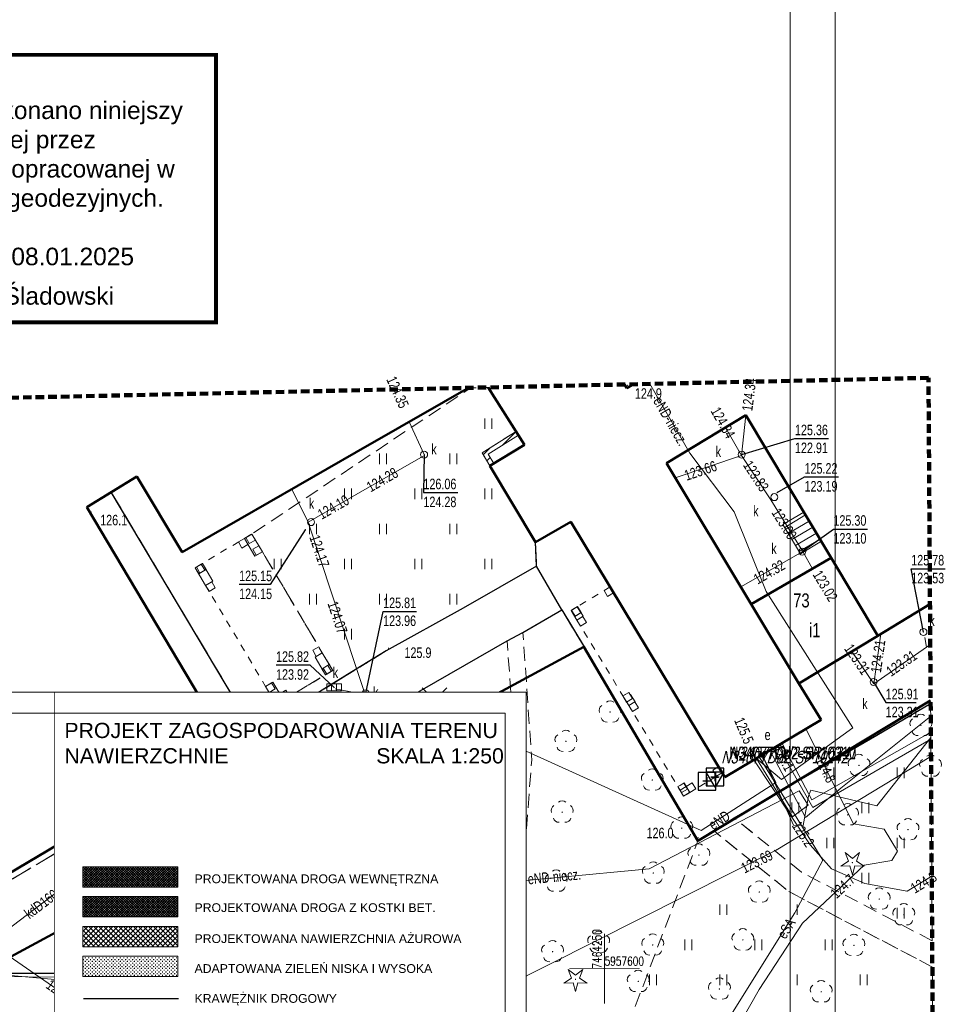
# Model space of a CAD drawing. Header units: metres. Extents: x 7464056 to 7464277, y 5957530 to 5957827.
# Tile 20 of 26: x 7464208 to 7464274, y 5957597 to 5957668. Entities that reach past the tile are written whole.
import ezdxf
from ezdxf.enums import TextEntityAlignment as Align

# ---------------------------------------------------------------- set-up
doc = ezdxf.new("R2010")
doc.units = ezdxf.units.M
doc.header["$MEASUREMENT"] = 0
for name, pattern in [('1.0_0.5', [1.5, 1, -0.5]), ('1.5_0.5', [2, 1.5, -0.5]), ('2', [0.9, 0.6, -0.3]), ('otda_500', [1, 0.5, -0.5])]:
    doc.linetypes.add(name, pattern=pattern)
doc.layers.get('0').update_dxf_attribs({"color": 2, "linetype": 'CONTINUOUS', "lineweight": 5})
for name, color, linetype in [('000 Inne (niezydentyfikowane)', 7, 'CONTINUOUS'), ('312-budynek ewidencyjny', 7, 'CONTINUOUS'), ('312-oznaczenie budynku ewidencyjnego', 7, 'CONTINUOUS'), ('312-oznaczenie budynku ewidencyjnego-Atr117', 7, 'CONTINUOUS'), ('320-blok - kondygnacja nadziemna', 7, 'CONTINUOUS'), ('352-schody', 7, 'CONTINUOUS'), ('blok - łącznik', 7, 'CONTINUOUS'), ('chodnik', 7, 'CONTINUOUS'), ('drzewo iglaste', 7, 'CONTINUOUS'), ('drzewo liściaste', 7, 'CONTINUOUS'), ('elektroenergetyczne urządzenie techniczne', 7, 'CONTINUOUS'), ('elektroenergetyczne urządzenie techniczne-Atr17', 7, 'CONTINUOUS'), ('jezdnia', 7, 'CONTINUOUS'), ('jezdnia-Atr17', 7, 'CONTINUOUS'), ('komora podziemna', 7, 'CONTINUOUS'), ('kratka ściekowa', 7, 'CONTINUOUS'), ('kratka ściekowa-Atr17', 7, 'CONTINUOUS'), ('krawężnik', 7, 'CONTINUOUS'), ('latarnia', 7, 'CONTINUOUS'), ('obszar utwardzony', 7, 'CONTINUOUS'), ('obszar utwardzony-Atr17', 7, 'CONTINUOUS'), ('podpora (poligon)', 7, 'CONTINUOUS'), ('przewód ciepłowniczy', 7, 'CONTINUOUS'), ('przewód elektroenergetyczny podziemny', 7, 'CONTINUOUS'), ('przewód elektroenergetyczny podziemny-Atr1', 7, 'CONTINUOUS'), ('przewód gazowy', 7, 'CONTINUOUS'), ('przewód kanalizacyjny', 7, 'CONTINUOUS'), ('przewód kanalizacyjny-Atr1', 7, 'CONTINUOUS'), ('przewód telekomunikacyjny podziemny', 7, 'CONTINUOUS'), ('rzedna', 7, 'CONTINUOUS'), ('rzedna-Atr2', 7, 'CONTINUOUS'), ('rzedna-Atr3', 7, 'CONTINUOUS'), ('SIATKA_KWADRATOW', 7, 'CONTINUOUS'), ('studnia kanalizacyjna', 7, 'CONTINUOUS'), ('studnia kanalizacyjna-Atr17', 7, 'CONTINUOUS'), ('Szczegółowa osnowa geodezyjna pozioma', 7, 'CONTINUOUS'), ('Szczegółowa osnowa geodezyjna pozioma-Atr103', 7, 'CONTINUOUS'), ('Szczegółowa osnowa geodezyjna wysokościowa', 7, 'CONTINUOUS'), ('Szczegółowa osnowa geodezyjna wysokościowa-Atr103', 7, 'CONTINUOUS'), ('trawnik', 7, 'CONTINUOUS'), ('wiata', 7, 'CONTINUOUS'), ('Zakres', 7, 'CONTINUOUS'), ('ściana oporowa (poligon)', 7, 'CONTINUOUS')]:
    doc.layers.add(name, color=color, linetype=linetype)
for name, color, linetype, lineweight in [('211-numer działki ewidencyjnej', 7, 'CONTINUOUS', 30), ('__A-asfalt', 253, 'CONTINUOUS', 5), ('__A-kostka betonowa', 40, 'CONTINUOUS', 5), ('__A-krawężnik', 5, 'CONTINUOUS', 30), ('__A-opisy', 5, 'CONTINUOUS', 20), ('__A-Tabelka', 7, 'CONTINUOUS', 18), ('__A-Wymiary', 7, 'CONTINUOUS', 13), ('__A-zieleń', 3, 'CONTINUOUS', 5), ('A-Tabelka', 7, 'CONTINUOUS', 18), ('pikieta sztuczna', 8, 'CONTINUOUS', 9), ('pikieta sztuczna-Atr2', 8, 'CONTINUOUS', 9)]:
    doc.layers.add(name, color=color, linetype=linetype, lineweight=lineweight)
doc.styles.add('arial', font='arial.ttf')
doc.styles.add('OP.3', font='arial.ttf', dxfattribs={"height": 12.5})
doc.styles.get("Standard").update_dxf_attribs({"font": 'Working1250', "width": 0.75})
doc.styles.add('STYL_ARIAL', font='simplex', dxfattribs={"width": 0.75, "oblique": 0.1})

# ---------------------------------------------------------------- blocks, each defined once
blk = doc.blocks.new('PW01')
at = {"linetype": 'Continuous', "lineweight": 13}
h = blk.add_hatch(color=0, dxfattribs=at)
edge = h.paths.add_edge_path()
edge.add_arc((0, 0), 0.045, 0, 360)
blk = doc.blocks.new('US15')
at = {"color": 0, "linetype": 'Continuous', "lineweight": 13}
blk.add_circle((0, 0), 0.25, dxfattribs=at)
blk = doc.blocks.new('TU04')
at = {"color": 0, "linetype": 'Continuous', "lineweight": 13}
for p, q in [((0, 0), (0, 0.75)), ((0.5, 0), (0.5, 0.75))]:
    blk.add_line(p, q, dxfattribs=at)
blk = doc.blocks.new('SM01')
at = {"color": 0, "linetype": 'Continuous', "lineweight": 13}
for p, q in [((-0.53, 0.531), (-0.883, 0.884)), ((0.531, 0.531), (0.884, 0.884)), ((-0.53, -0.53), (-0.883, -0.883)), ((0.531, -0.53), (0.884, -0.883))]:
    blk.add_line(p, q, dxfattribs=at)
blk.add_circle((0, 0), 0.25, dxfattribs=at)
blk = doc.blocks.new('OP021')
at = {"linetype": 'Continuous', "lineweight": 13}
h = blk.add_hatch(color=0, dxfattribs=at)
edge = h.paths.add_edge_path()
edge.add_arc((0, 0), 0.05, 0, 360)
at = {"color": 0, "linetype": 'Continuous', "lineweight": 13}
for centre, start, end in [((0, 0.4), 49.272, 130.728), ((-0.38, 0.124), 121.308, 202.548), ((0.38, 0.124), 337.452, 58.692), ((-0.235, -0.324), 193.221, 274.871), ((0.235, -0.324), 265.129, 346.779)]:
    blk.add_arc(centre, 0.4, start, end, dxfattribs=at)
blk = doc.blocks.new('IB10')
at = {"color": 0, "linetype": 'Continuous', "lineweight": 13}
for p, q in [((0, 0), (0, 0.5)), ((0, 0.5), (0.5, 0.5)), ((0, 0), (0.5, 0)), ((0.5, 0), (0.5, 0.5))]:
    blk.add_line(p, q, dxfattribs=at)
blk = doc.blocks.new('US05')
at = {"color": 0, "linetype": 'Continuous', "lineweight": 13}
for p, q in [((-0.525, -0.25), (-0.525, 0.25)), ((-0.525, 0.25), (-0.175, 0.25)), ((-0.175, -0.25), (-0.175, 0.25)), ((-0.175, 0.25), (0.175, 0.25)), ((0.175, -0.25), (0.175, 0.25)), ((0.175, 0.25), (0.525, 0.25)), ((0.525, -0.25), (0.525, 0.25)), ((-0.525, -0.25), (-0.175, -0.25)), ((-0.175, -0.25), (0.175, -0.25)), ((0.175, -0.25), (0.525, -0.25))]:
    blk.add_line(p, q, dxfattribs=at)
blk = doc.blocks.new('OP011')
at = {"linetype": 'Continuous', "lineweight": 13}
h = blk.add_hatch(color=0, dxfattribs=at)
edge = h.paths.add_edge_path()
edge.add_arc((0, 0), 0.05, 0, 360)
at = {"color": 0, "linetype": 'Continuous', "lineweight": 13}
for p, q in [((-0.283, 0.093), (-0.512, 0.706)), ((-0.512, 0.706), (0, 0.299)), ((0, 0.299), (0.512, 0.706)), ((0.512, 0.706), (0.283, 0.093)), ((-0.828, -0.268), (-0.283, 0.093)), ((0.283, 0.093), (0.828, -0.268)), ((-0.175, -0.24), (-0.828, -0.268)), ((0, -0.87), (-0.175, -0.24)), ((0.175, -0.24), (0, -0.87)), ((0.828, -0.268), (0.175, -0.24))]:
    blk.add_line(p, q, dxfattribs=at)
blk = doc.blocks.new('US25')
at = {"linetype": 'Continuous', "lineweight": 0}
h = blk.add_hatch(color=0, dxfattribs=at)
edge = h.paths.add_edge_path()
edge.add_arc((0, 0), 0.2, 0, 360)
blk = doc.blocks.new('OSSP')
at = {"color": 0}
for p, q in [((-0.626, 0.625), (-0.626, -0.625)), ((-0.626, 0.625), (-0.626, -0.625)), ((0.624, 0.625), (-0.626, 0.625)), ((0.624, 0.625), (-0.626, 0.625)), ((0.3, 0), (-0.3, 0)), ((0.3, 0), (-0.3, 0)), ((0, -0.3), (0, 0.3)), ((0, -0.3), (0, 0.3)), ((0.624, -0.625), (0.624, 0.625)), ((0.624, -0.625), (0.624, 0.625)), ((-0.626, -0.625), (0.624, -0.625)), ((-0.626, -0.625), (0.624, -0.625))]:
    blk.add_line(p, q, dxfattribs=at)
blk = doc.blocks.new('OSSH')
at = {"color": 0}
for p, q in [((0, -0.721), (-0.624, 0.362)), ((0.626, 0.362), (-0.624, 0.362)), ((-0.25, 0), (0.25, 0)), ((0.626, 0.362), (0, -0.721)), ((0, -0.25), (0, 0.25))]:
    blk.add_line(p, q, dxfattribs=at)

msp = doc.modelspace()

# ---------------------------------------------------------------- linework, layer by layer
at = {"layer": '000 Inne (niezydentyfikowane)', "color": 56, "linetype": 'Continuous', "lineweight": 50, "flags": 128}
for points in [[(7464273.22, 5957619.103), (7464256.633, 5957609.097), (7464248.534, 5957622.926), (7464194.89, 5957593.94), (7464193.43, 5957597.96), (7464192.91, 5957604.22), (7464189.03, 5957611.03), (7464188.444, 5957611.585), (7464159.394, 5957659.51), (7464096.659, 5957763.005)], [(7464273.583, 5957563.4), (7464267.57, 5957562.22), (7464261.42, 5957560.82), (7464256.37, 5957560.26), (7464250.5, 5957560.44), (7464243.75, 5957561.22), (7464237.82, 5957562.16), (7464231.12, 5957564.22), (7464225.6, 5957566.21), (7464220.31, 5957568.58), (7464215.369, 5957570.98), (7464209.991, 5957575.1), (7464205.521, 5957578.87), (7464201.941, 5957582.25), (7464198.51, 5957586.21), (7464195.97, 5957590.71), (7464195.967, 5957590.719), (7464194.89, 5957593.94), (7464248.534, 5957622.926), (7464256.633, 5957609.097), (7464273.22, 5957619.103)]]:
    msp.add_lwpolyline(points, dxfattribs=at)
at = {"layer": '312-budynek ewidencyjny', "color": 7, "linetype": 'Continuous', "lineweight": 50, "flags": 128}
for points in [[(7464273.027, 5957642.099), (7464273.07, 5957642.026)], [(7464240.314, 5957641.389), (7464238.54, 5957640.37)], [(7464244.3, 5957637.33), (7464241.72, 5957641.419)], [(7464251.428, 5957641.63), (7464251.59, 5957641.36)], [(7464251.59, 5957641.36), (7464252.058, 5957641.644)], [(7464238.54, 5957640.37), (7464232.32, 5957636.8)], [(7464260.07, 5957639.45), (7464254.41, 5957636.03)], [(7464266.15, 5957629.28), (7464260.07, 5957639.45)], [(7464241.83, 5957635.84), (7464244.3, 5957637.33)], [(7464232.32, 5957636.8), (7464219.93, 5957629.68)], [(7464245.08, 5957630.38), (7464241.83, 5957635.84)], [(7464254.41, 5957636.03), (7464260.45, 5957625.97)], [(7464216.7, 5957635.08), (7464213.12, 5957632.88)], [(7464219.93, 5957629.68), (7464216.7, 5957635.08)], [(7464213.12, 5957632.88), (7464223.14, 5957616.02)], [(7464247.59, 5957631.85), (7464245.08, 5957630.38)], [(7464258.57, 5957613.64), (7464247.59, 5957631.85)], [(7464260.45, 5957625.97), (7464266.15, 5957629.28)], [(7464266.15, 5957629.28), (7464269.46, 5957623.72)], [(7464269.46, 5957623.72), (7464266.15, 5957629.28)], [(7464263.84, 5957620.32), (7464260.45, 5957625.97)], [(7464260.45, 5957625.97), (7464263.84, 5957620.32)], [(7464273.175, 5957625.964), (7464269.46, 5957623.72)], [(7464269.46, 5957623.72), (7464263.84, 5957620.32)], [(7464263.84, 5957620.32), (7464265.42, 5957617.73)], [(7464265.42, 5957617.73), (7464258.57, 5957613.64)], [(7464223.14, 5957616.02), (7464205.13, 5957605.33)]]:
    msp.add_lwpolyline(points, dxfattribs=at)
at = {"layer": '320-blok - kondygnacja nadziemna', "color": 7, "linetype": 'Continuous', "lineweight": 18, "flags": 128}
for points in [[(7464273.027, 5957642.099), (7464273.07, 5957642.026)], [(7464240.25, 5957641.388), (7464219.93, 5957629.68), (7464216.7, 5957635.08), (7464213.12, 5957632.88), (7464223.14, 5957616.02), (7464205.13, 5957605.33), (7464201.92, 5957603.39), (7464199.94, 5957606.81), (7464194.46, 5957603.58), (7464183.55, 5957622.17)], [(7464273.175, 5957625.964), (7464269.46, 5957623.72), (7464266.15, 5957629.28), (7464260.07, 5957639.45), (7464254.41, 5957636.03), (7464263.84, 5957620.32), (7464265.42, 5957617.73), (7464258.57, 5957613.64), (7464247.59, 5957631.85), (7464245.08, 5957630.38), (7464241.83, 5957635.84), (7464244.3, 5957637.33), (7464241.787, 5957641.421)], [(7464251.428, 5957641.63), (7464251.59, 5957641.36), (7464252.058, 5957641.644)]]:
    msp.add_lwpolyline(points, dxfattribs=at)
at = {"layer": '352-schody', "color": 7, "linetype": 'Continuous', "lineweight": 18, "flags": 128}
msp.add_lwpolyline([(7464264.2, 5957632.53), (7464262.7, 5957631.65), (7464263.95, 5957629.56), (7464265.44, 5957630.46)], close=True, dxfattribs=at)
msp.add_lwpolyline([(7464264.2, 5957632.53), (7464262.7, 5957631.65), (7464263.95, 5957629.56), (7464265.44, 5957630.46)], close=True, dxfattribs=at)
for points in [[(7464262.828, 5957631.435), (7464264.321, 5957632.328)], [(7464263.085, 5957631.006), (7464264.578, 5957631.899)], [(7464263.342, 5957630.577), (7464264.835, 5957631.47)], [(7464263.598, 5957630.148), (7464265.092, 5957631.041)], [(7464263.855, 5957629.719), (7464265.349, 5957630.612)]]:
    msp.add_lwpolyline(points, dxfattribs=at)
at = {"layer": '__A-Tabelka', "ltscale": 5}
for points in [[(7464266.428, 5957826.876), (7464056.428, 5957826.876), (7464056.428, 5957529.876), (7464266.428, 5957529.876)], [(7464263.228, 5957823.676), (7464072.628, 5957823.676), (7464072.628, 5957533.076), (7464263.228, 5957533.076)]]:
    msp.add_lwpolyline(points, close=True, dxfattribs=at)
at = {"layer": '__A-Tabelka', "lineweight": 70, "const_width": 0.28}
msp.add_lwpolyline([(7464222.336, 5957665.118), (7464173.738, 5957665.118), (7464173.738, 5957661.326), (7464173.738, 5957646.054), (7464222.336, 5957646.054), (7464222.336, 5957661.326), (7464222.336, 5957665.118)], dxfattribs=at)
at = {"layer": '__A-Wymiary', "ltscale": 0.25}
msp.add_line((7464210.831, 5957619.705), (7464210.831, 5957545.455), dxfattribs=at)
at = {"layer": 'blok - łącznik', "color": 7, "linetype": '1.0_0.5', "lineweight": 18, "flags": 128}
for points in [[(7464248.03, 5957624.84), (7464247.62, 5957625.53), (7464248.07, 5957625.8), (7464248.48, 5957625.12)], [(7464251.72, 5957618.75), (7464251.31, 5957619.43), (7464251.76, 5957619.7), (7464252.17, 5957619.02)], [(7464256.08, 5957612.56), (7464255.63, 5957612.29), (7464255.22, 5957612.97), (7464255.67, 5957613.24)]]:
    msp.add_lwpolyline(points, close=True, dxfattribs=at)
at = {"layer": 'chodnik', "color": 7, "linetype": '1.0_0.5', "lineweight": 18, "flags": 128}
msp.add_lwpolyline([(7464240.61, 5957559.1), (7464244.81, 5957614.89), (7464244.19, 5957623.96), (7464243.06, 5957623.36), (7464243.69, 5957614.81), (7464239.56, 5957559.38)], close=True, dxfattribs=at)
msp.add_lwpolyline([(7464273.331, 5957601.981), (7464264.02, 5957606.88), (7464259.23, 5957610.74), (7464257.8, 5957609.81), (7464263.13, 5957605.49), (7464273.344, 5957600.117)], dxfattribs=at)
at = {"layer": 'jezdnia', "color": 7, "linetype": '1.5_0.5', "lineweight": 18, "flags": 128}
for points in [[(7464273.027, 5957642.099), (7464273.07, 5957642.026)], [(7464273.175, 5957625.964), (7464269.46, 5957623.72), (7464263.84, 5957620.32), (7464265.42, 5957617.73), (7464258.57, 5957613.64), (7464247.59, 5957631.85), (7464245.08, 5957630.38), (7464245.16, 5957628.68), (7464246.95, 5957625.56)], [(7464246.95, 5957625.56), (7464248.54, 5957622.93), (7464256.64, 5957609.1), (7464257.8, 5957609.81), (7464259.23, 5957610.74), (7464269.39, 5957616.65), (7464273.221, 5957618.892)]]:
    msp.add_lwpolyline(points, dxfattribs=at)
msp.add_lwpolyline([(7464203.98, 5957604.14), (7464202.96, 5957603.56), (7464201.7, 5957602.85), (7464193.53, 5957597.77), (7464195.46, 5957593.87), (7464197.31, 5957595.65), (7464199.65, 5957597.46), (7464201.78, 5957598.68), (7464203.98, 5957599.67), (7464219.7, 5957599.69), (7464229.49, 5957605.46), (7464226.78, 5957610.19), (7464226.48, 5957611.37), (7464226.4, 5957612.54), (7464226.77, 5957613.65), (7464227.66, 5957614.49), (7464243.06, 5957623.36), (7464244.19, 5957623.96), (7464246.95, 5957625.56), (7464245.16, 5957628.68), (7464239.92, 5957625.69), (7464234.44, 5957622.64), (7464232.32, 5957621.33), (7464225.05, 5957616.86), (7464214.87, 5957633.96), (7464213.12, 5957632.88), (7464223.14, 5957616.02), (7464223.35, 5957615.68), (7464205.7, 5957605.11)], close=True, dxfattribs=at)
at = {"layer": 'krawężnik', "color": 7, "linetype": 'Continuous', "lineweight": 25, "flags": 128}
for points in [[(7464195.46, 5957593.87), (7464197.31, 5957595.65), (7464199.65, 5957597.46), (7464201.78, 5957598.68), (7464203.98, 5957599.67), (7464219.7, 5957599.69), (7464229.49, 5957605.46), (7464226.78, 5957610.19), (7464226.48, 5957611.37), (7464226.4, 5957612.54), (7464226.77, 5957613.65), (7464227.66, 5957614.49), (7464243.06, 5957623.36), (7464244.19, 5957623.96), (7464246.95, 5957625.56), (7464245.16, 5957628.68), (7464239.92, 5957625.69), (7464234.44, 5957622.64), (7464232.32, 5957621.33), (7464225.05, 5957616.86), (7464214.87, 5957633.96)], [(7464245.16, 5957628.68), (7464245.08, 5957630.38)], [(7464246.95, 5957625.56), (7464248.54, 5957622.93), (7464256.64, 5957609.1), (7464257.8, 5957609.81), (7464259.23, 5957610.74), (7464269.39, 5957616.65), (7464273.221, 5957618.892)]]:
    msp.add_lwpolyline(points, dxfattribs=at)
at = {"layer": 'obszar utwardzony', "color": 7, "linetype": '1.5_0.5', "lineweight": 18, "flags": 128}
msp.add_lwpolyline([(7464223.14, 5957616.02), (7464205.13, 5957605.33), (7464205.7, 5957605.11), (7464223.35, 5957615.68)], close=True, dxfattribs=at)
at = {"layer": 'podpora (poligon)', "color": 7, "linetype": 'Continuous', "lineweight": 18, "flags": 128}
for points in [[(7464224.35, 5957630.66), (7464225.1, 5957629.4), (7464225.63, 5957629.71), (7464224.88, 5957630.97)], [(7464221.59, 5957627.31), (7464222.11, 5957627.62), (7464221.36, 5957628.88), (7464220.84, 5957628.57)], [(7464230.12, 5957620.93), (7464230.65, 5957621.24), (7464229.9, 5957622.51), (7464229.38, 5957622.2)], [(7464227.13, 5957619.16), (7464226.38, 5957620.42), (7464225.86, 5957620.11), (7464226.61, 5957618.85)]]:
    msp.add_lwpolyline(points, close=True, dxfattribs=at)
at = {"layer": 'przewód ciepłowniczy', "color": 212, "linetype": 'Continuous', "lineweight": 18, "flags": 128}
for points in [[(7464273.69, 5957546.911), (7464266.4, 5957543.72), (7464258.46, 5957558.48), (7464250.21, 5957573.64), (7464251.55, 5957574.26), (7464250.54, 5957576.05), (7464249.13, 5957575.6), (7464247.1, 5957579.06), (7464239.37, 5957592.49), (7464232.49, 5957604.23), (7464232.32, 5957604.14), (7464217.13, 5957595.39), (7464216.34, 5957596.85), (7464214.57, 5957595.88), (7464215.21, 5957594.49), (7464210.43, 5957591.63), (7464200.73, 5957587.69)], [(7464273.695, 5957546.216), (7464266.33, 5957542.79), (7464257.93, 5957558.26), (7464249.86, 5957573.02), (7464248.55, 5957575.35), (7464246.83, 5957578.34), (7464238.87, 5957592.25), (7464236.62, 5957596.16), (7464233.17, 5957602.13), (7464232.31, 5957603.57), (7464227.83, 5957600.95), (7464217.48, 5957594.89), (7464215.57, 5957593.93), (7464210.66, 5957591.13), (7464200.58, 5957586.82), (7464197.32, 5957593.26)], [(7464196.5, 5957593.62), (7464200.42, 5957585.95), (7464210.89, 5957590.62), (7464217.83, 5957594.39), (7464232.12, 5957602.91), (7464232.32, 5957602.6), (7464232.82, 5957601.8), (7464245.73, 5957579.06), (7464246.17, 5957578.28), (7464249.5, 5957572.39), (7464257.4, 5957558.03), (7464266.26, 5957541.85), (7464273.699, 5957545.523)]]:
    msp.add_lwpolyline(points, dxfattribs=at)
at = {"layer": 'przewód elektroenergetyczny podziemny', "color": 1, "linetype": 'Continuous', "lineweight": 18, "flags": 128}
for points in [[(7464260.81, 5957614.98), (7464262.59, 5957613.47), (7464267.69, 5957617.15), (7464261.51, 5957626.87), (7464259.24, 5957632.55), (7464256.08, 5957636.73), (7464253.217, 5957641.669)], [(7464205.6, 5957599.7), (7464219.19, 5957598.47), (7464230.64, 5957605.31), (7464232.32, 5957609.44), (7464233.1, 5957611.36), (7464236.13, 5957613.52), (7464238.76, 5957617.45), (7464237.96, 5957619.12), (7464239.34, 5957617.81), (7464256.88, 5957609.84), (7464262.2, 5957613.27), (7464261.23, 5957615.23)], [(7464273.227, 5957617.984), (7464266.83, 5957612.86), (7464264.31, 5957610.78), (7464261.78, 5957615.56)], [(7464224.53, 5957534.389), (7464227.1, 5957535.51), (7464229.94, 5957539.18), (7464230.8, 5957540.53), (7464232.32, 5957543.18), (7464233.16, 5957544.66), (7464236.18, 5957550.44), (7464236.93, 5957552.14), (7464237, 5957553.24), (7464239.83, 5957559.89), (7464242.31, 5957561.29), (7464246.96, 5957570.77), (7464250.33, 5957578.05), (7464250.75, 5957579.06), (7464252.95, 5957584.3), (7464261.01, 5957598.51), (7464264.09, 5957603.25), (7464268.49, 5957607.37), (7464270.47, 5957607.71), (7464270.86, 5957608.37), (7464269.92, 5957609.95), (7464267.72, 5957610.31), (7464264.33, 5957617.08)], [(7464273.234, 5957616.864), (7464264.77, 5957612.03), (7464262.7, 5957615.96), (7464262.64, 5957616.08)], [(7464261.23, 5957615.23), (7464263.45, 5957610.23), (7464264.14, 5957610.2), (7464264.53, 5957612.3), (7464264.7, 5957612.72), (7464269.4, 5957611.61), (7464273.237, 5957616.466)], [(7464262.35, 5957615.89), (7464264.84, 5957611.48), (7464273.238, 5957616.354)], [(7464260.63, 5957614.87), (7464264.64, 5957608.83), (7464266.16, 5957607.11), (7464268.53, 5957606.07), (7464271.54, 5957605.52), (7464273.301, 5957606.593)], [(7464260.81, 5957614.98), (7464263.39, 5957610.81)], [(7464261.01, 5957615.1), (7464265.55, 5957607.74), (7464263.55, 5957603.98)], [(7464263.39, 5957610.81), (7464264.5, 5957611.64), (7464263.86, 5957612.66), (7464253.17, 5957607.12), (7464233.6, 5957605.26), (7464232.32, 5957605.11), (7464229.48, 5957604.79), (7464220.15, 5957599.28), (7464203.3, 5957599.49), (7464195.87, 5957594.53), (7464191.86, 5957601.61), (7464187.99, 5957600.6), (7464179.26, 5957595.81)], [(7464263.55, 5957603.98), (7464254.6, 5957589.65)]]:
    msp.add_lwpolyline(points, dxfattribs=at)
at = {"layer": 'przewód gazowy', "color": 52, "linetype": 'Continuous', "lineweight": 18, "flags": 128}
for points in [[(7464262.23, 5957608.45), (7464273.246, 5957615.127)], [(7464202.21, 5957577.36), (7464204.9, 5957578.86), (7464205.27, 5957579.06), (7464207.51, 5957580.31), (7464221.17, 5957587.17), (7464232.32, 5957593.08), (7464233.57, 5957593.74), (7464242.86, 5957598.67), (7464262.23, 5957608.45)]]:
    msp.add_lwpolyline(points, dxfattribs=at)
at = {"layer": 'przewód kanalizacyjny', "color": 34, "linetype": 'Continuous', "lineweight": 18, "flags": 128}
for points in [[(7464260.07, 5957639.45), (7464259.76, 5957636.56), (7464255.04, 5957634.97)], [(7464237.15, 5957636.63), (7464236.09, 5957638.96)], [(7464264.82, 5957628.5), (7464264.12, 5957629.72), (7464261.83, 5957633.41), (7464259.76, 5957636.56), (7464258.61, 5957638.56)], [(7464204.81, 5957600.78), (7464205, 5957600.92), (7464214.47, 5957608.09), (7464214.68, 5957608.25), (7464214.95, 5957608.41), (7464220.27, 5957611.69), (7464232.32, 5957619.14), (7464232.96, 5957619.53), (7464232.32, 5957621.47), (7464228.89, 5957631.82), (7464232.32, 5957633.79), (7464237.08, 5957636.52)], [(7464228.89, 5957631.82), (7464227.72, 5957634.18)], [(7464259.71, 5957627.2), (7464264.12, 5957629.72)], [(7464267.62, 5957622.6), (7464269.18, 5957620.3), (7464269.68, 5957623.85)], [(7464269.18, 5957620.3), (7464272.93, 5957622.91), (7464273.194, 5957623.101)], [(7464272.81, 5957623.6), (7464272.93, 5957622.91)], [(7464230.82, 5957619.95), (7464232.32, 5957619.66), (7464232.96, 5957619.53)], [(7464214.68, 5957608.25), (7464213.06, 5957610.12)]]:
    msp.add_lwpolyline(points, dxfattribs=at)
at = {"layer": 'przewód telekomunikacyjny podziemny', "color": 30, "linetype": 'Continuous', "lineweight": 18, "flags": 128}
msp.add_lwpolyline([(7464203.02, 5957604.06), (7464212.22, 5957597.69), (7464212.63, 5957597.41)], dxfattribs=at)
at = {"layer": 'rzedna-Atr2', "color": 7, "flags": 128}
for points in [[(7464259.77, 5957636.63), (7464263.56, 5957637.78), (7464265.959, 5957637.78)], [(7464237.15, 5957636.63), (7464237.1, 5957633.93), (7464239.553, 5957633.93)], [(7464262.29, 5957633.94), (7464264.24, 5957635.04), (7464266.666, 5957635.04)], [(7464264.08, 5957629.72), (7464266.3, 5957631.33), (7464268.721, 5957631.33)], [(7464228.69, 5957631.28), (7464226.18, 5957627.38), (7464223.976, 5957627.38)], [(7464272.71, 5957623.99), (7464271.84, 5957628.5), (7464274.266, 5957628.5)], [(7464232.99, 5957619.62), (7464234.23, 5957625.46), (7464236.602, 5957625.46)], [(7464230.74, 5957620.04), (7464229.03, 5957621.63), (7464226.604, 5957621.63)], [(7464269.16, 5957620.43), (7464270.02, 5957618.96), (7464272.197, 5957618.96)], [(7464214.66, 5957608.33), (7464215.81, 5957606.5), (7464218.236, 5957606.5)]]:
    msp.add_lwpolyline(points, dxfattribs=at)
at = {"layer": 'SIATKA_KWADRATOW', "color": 7, "const_width": 0.065}
for points in [[(7464250, 5957597.5), (7464250, 5957602.5)], [(7464247.5, 5957600), (7464252.5, 5957600)]]:
    msp.add_lwpolyline(points, dxfattribs=at)
at = {"layer": 'SIATKA_KWADRATOW', "color": 7}
msp.add_point((7464250, 5957600), dxfattribs=at)
at = {"layer": 'trawnik', "color": 7, "linetype": '1.0_0.5', "lineweight": 18, "flags": 128}
for points in [[(7464243.7, 5957638.28), (7464241.28, 5957636.76), (7464241.83, 5957635.84), (7464245.08, 5957630.38), (7464245.16, 5957628.68), (7464239.92, 5957625.69), (7464234.44, 5957622.64), (7464232.32, 5957621.33), (7464225.05, 5957616.86), (7464226.61, 5957618.85), (7464227.13, 5957619.16), (7464230.12, 5957620.93), (7464230.65, 5957621.24), (7464229.9, 5957622.51), (7464225.63, 5957629.71), (7464224.88, 5957630.97), (7464240.47, 5957641.39), (7464241.72, 5957641.42)], [(7464273.33, 5957601.98), (7464264.02, 5957606.88), (7464259.23, 5957610.74), (7464269.39, 5957616.65), (7464273.22, 5957618.89)], [(7464263.13, 5957605.49), (7464273.34, 5957600.12), (7464273.43, 5957587.23), (7464251.61, 5957595.78), (7464256.64, 5957609.1), (7464257.8, 5957609.81)]]:
    msp.add_lwpolyline(points, close=True, dxfattribs=at)
at = {"layer": 'wiata', "color": 7, "linetype": 'otda_500', "lineweight": 18, "flags": 128}
for points in [[(7464221.36, 5957628.88), (7464220.84, 5957628.57), (7464221.59, 5957627.31), (7464225.86, 5957620.11), (7464226.61, 5957618.85), (7464227.13, 5957619.16), (7464230.12, 5957620.93), (7464230.65, 5957621.24), (7464229.9, 5957622.51), (7464225.63, 5957629.71), (7464224.88, 5957630.97), (7464224.35, 5957630.66)], [(7464250.39, 5957627.2), (7464248.07, 5957625.8), (7464247.62, 5957625.53), (7464248.03, 5957624.84), (7464251.31, 5957619.43), (7464251.72, 5957618.75), (7464255.22, 5957612.97), (7464255.63, 5957612.29), (7464256.08, 5957612.56), (7464258.4, 5957613.97)]]:
    msp.add_lwpolyline(points, close=True, dxfattribs=at)
at = {"layer": 'Zakres', "color": 134, "linetype": '2', "lineweight": 90, "flags": 128}
msp.add_lwpolyline([(7464273.07, 5957642.1), (7464173.57, 5957639.94), (7464098.51, 5957764.09), (7464073.29, 5957749.31), (7464127.02, 5957656.52), (7464126.84, 5957638.93), (7464125.08, 5957533.8), (7464273.77, 5957534.68)], close=True, dxfattribs=at)
at = {"layer": 'ściana oporowa (poligon)', "color": 7, "linetype": 'Continuous', "lineweight": 18, "flags": 128}
msp.add_lwpolyline([(7464241.28, 5957636.76), (7464241.83, 5957635.84), (7464242.11, 5957636), (7464241.71, 5957636.66), (7464243.87, 5957638.02), (7464243.7, 5957638.28)], close=True, dxfattribs=at)
msp.add_lwpolyline([(7464241.28, 5957636.76), (7464241.83, 5957635.84), (7464242.11, 5957636), (7464241.71, 5957636.66), (7464243.87, 5957638.02), (7464243.7, 5957638.28)], close=True, dxfattribs=at)
for points in [[(7464242.763, 5957637.323), (7464243.708, 5957638.268)], [(7464241.36, 5957636.627), (7464241.852, 5957637.12)], [(7464241.624, 5957636.184), (7464241.857, 5957636.417)]]:
    msp.add_lwpolyline(points, dxfattribs=at)

# ---------------------------------------------------------------- block references
at = {"layer": 'drzewo iglaste', "color": 94, "linetype": 'Continuous', "lineweight": 18}
for p in [(7464241.16, 5957614.29), (7464242.02, 5957614.03), (7464267.65, 5957607.56), (7464247.93, 5957599.24)]:
    msp.add_blockref('OP011', p, dxfattribs=at)
at = {"layer": 'drzewo liściaste', "color": 94, "linetype": 'Continuous', "lineweight": 18}
for p in [(7464242.22, 5957617.89), (7464250.39, 5957618.29), (7464272.53, 5957617.33), (7464247.25, 5957616.2), (7464238.96, 5957614.59), (7464268.12, 5957614.48), (7464273.22, 5957614.43), (7464253.4, 5957613.44), (7464235.69, 5957612.81), (7464246.98, 5957611.15), (7464267.31, 5957610.96), (7464255.5, 5957610.01), (7464271.61, 5957609.91), (7464241.31, 5957609.14), (7464256.72, 5957608.09), (7464253.47, 5957606.81), (7464246.56, 5957606.24), (7464237.91, 5957605.57), (7464261.02, 5957605.46), (7464269.56, 5957604.96), (7464241.06, 5957603.92), (7464271.31, 5957603.84), (7464249.58, 5957601.88), (7464259.85, 5957602.05), (7464237.55, 5957601.1), (7464246.3, 5957601.21), (7464253.43, 5957601.69), (7464267.76, 5957601.66), (7464233.96, 5957599.29), (7464240.67, 5957599.17), (7464252.4, 5957599.09), (7464258.18, 5957598.55), (7464265.43, 5957598.35)]:
    msp.add_blockref('OP021', p, dxfattribs=at)
at = {"layer": 'elektroenergetyczne urządzenie techniczne', "color": 1, "linetype": 'Continuous', "lineweight": 18}
msp.add_blockref('US25', (7464261.23, 5957615.23), dxfattribs=at)
at = {"layer": 'komora podziemna', "color": 30, "linetype": 'Continuous', "lineweight": 18, "rotation": 330.293}
msp.add_blockref('US15', (7464212.63, 5957597.41), dxfattribs=at)
at = {"layer": 'kratka ściekowa', "color": 34, "linetype": 'Continuous', "lineweight": 18}
msp.add_blockref('US05', (7464230.74, 5957620.04), dxfattribs=at)
at = {"layer": 'latarnia', "color": 7, "linetype": 'Continuous', "lineweight": 18}
for p in [(7464237.89, 5957619.12), (7464219.18, 5957598.63)]:
    msp.add_blockref('SM01', p, dxfattribs=at)
at = {"layer": 'pikieta sztuczna', "color": 7, "linetype": 'Continuous', "lineweight": 13}
for p in [(7464251.64, 5957641.57), (7464213.43, 5957632.54), (7464234.61, 5957622.84), (7464223.35, 5957615.68), (7464256.67, 5957609.33)]:
    msp.add_blockref('PW01', p, dxfattribs=at)
at = {"layer": 'rzedna', "color": 34, "linetype": 'Continuous', "lineweight": 18}
for p in [(7464237.02, 5957636.9), (7464259.8, 5957636.93), (7464237.15, 5957636.63), (7464259.51, 5957636.48), (7464259.77, 5957636.63), (7464262.29, 5957633.94), (7464228.69, 5957631.28), (7464264.08, 5957629.72), (7464272.71, 5957623.99), (7464268.95, 5957620.64), (7464269.16, 5957620.43), (7464269.24, 5957620.72), (7464230.74, 5957620.04), (7464232.99, 5957619.62), (7464214.43, 5957608.53), (7464214.66, 5957608.33), (7464214.95, 5957608.41), (7464214.47, 5957608.09)]:
    msp.add_blockref('PW01', p, dxfattribs=at)
at = {"layer": 'rzedna', "color": 7, "linetype": 'Continuous', "lineweight": 18}
for p in [(7464236.92, 5957636.43), (7464259.58, 5957636.87), (7464259.89, 5957636.36), (7464229.29, 5957632.05), (7464228.98, 5957631.54), (7464263.95, 5957629.99), (7464263.83, 5957629.55), (7464264.26, 5957629.48), (7464269.46, 5957620.49), (7464232.77, 5957619.41), (7464232.84, 5957619.88)]:
    msp.add_blockref('PW01', p, dxfattribs=at)
at = {"layer": 'rzedna', "color": 1, "linetype": 'Continuous', "lineweight": 18}
for p in [(7464264.33, 5957617.08), (7464262.35, 5957615.89), (7464260.81, 5957614.98), (7464264.64, 5957608.83), (7464268.49, 5957607.37), (7464271.54, 5957605.52), (7464261.01, 5957598.51)]:
    msp.add_blockref('PW01', p, dxfattribs=at)
at = {"layer": 'rzedna', "color": 52, "linetype": 'Continuous', "lineweight": 18}
msp.add_blockref('PW01', (7464262.23, 5957608.45), dxfattribs=at)
at = {"layer": 'rzedna', "color": 212, "linetype": 'Continuous', "lineweight": 18}
for p in [(7464232.31, 5957603.57), (7464227.83, 5957600.95)]:
    msp.add_blockref('PW01', p, dxfattribs=at)
at = {"layer": 'rzedna', "color": 30, "linetype": 'Continuous', "lineweight": 18}
msp.add_blockref('PW01', (7464212.22, 5957597.69), dxfattribs=at)
at = {"layer": 'studnia kanalizacyjna', "color": 34, "linetype": 'Continuous', "lineweight": 18}
for p in [(7464237.15, 5957636.63), (7464259.77, 5957636.63), (7464262.09, 5957633.6), (7464229.1, 5957631.82), (7464264.08, 5957629.72), (7464272.71, 5957623.99), (7464269.16, 5957620.43), (7464232.99, 5957619.62), (7464232.4, 5957612.59), (7464214.66, 5957608.33)]:
    msp.add_blockref('US15', p, dxfattribs=at)
at = {"layer": 'Szczegółowa osnowa geodezyjna pozioma', "color": 7, "linetype": 'Continuous', "lineweight": 18}
for p in [(7464257.3, 5957613.35), (7464257.87, 5957613.65)]:
    msp.add_blockref('OSSP', p, dxfattribs=at)
at = {"layer": 'Szczegółowa osnowa geodezyjna wysokościowa', "color": 7, "linetype": 'Continuous', "lineweight": 18}
msp.add_blockref('OSSH', (7464257.87, 5957613.65), dxfattribs=at)
at = {"layer": 'trawnik', "color": 7, "linetype": 'Continuous', "lineweight": 18}
for p in [(7464241.479, 5957638.459), (7464233.979, 5957635.959), (7464238.979, 5957635.959), (7464231.479, 5957633.459), (7464236.479, 5957633.459), (7464241.479, 5957633.459), (7464228.979, 5957630.959), (7464233.979, 5957630.959), (7464238.979, 5957630.959), (7464226.479, 5957628.459), (7464231.479, 5957628.459), (7464236.479, 5957628.459), (7464241.479, 5957628.459), (7464228.979, 5957625.959), (7464233.979, 5957625.959), (7464238.979, 5957625.959), (7464231.479, 5957623.459), (7464265.829, 5957613.579), (7464270.829, 5957613.579), (7464263.329, 5957611.079), (7464268.329, 5957611.079), (7464265.829, 5957608.579), (7464270.829, 5957608.579), (7464268.329, 5957606.079), (7464258.209, 5957603.829), (7464263.209, 5957603.829), (7464270.829, 5957603.579), (7464255.709, 5957601.329), (7464260.709, 5957601.329), (7464265.709, 5957601.329), (7464253.209, 5957598.829), (7464258.209, 5957598.829), (7464263.209, 5957598.829), (7464268.209, 5957598.829)]:
    msp.add_blockref('TU04', p, dxfattribs=at)
at = {"layer": 'wiata', "color": 7, "linetype": 'Continuous', "lineweight": 18}
for p, rotation in [((7464224.35, 5957630.66), 210.766), ((7464224.88, 5957630.97), 210.324), ((7464225.63, 5957629.71), 120.763), ((7464220.84, 5957628.57), 300.763), ((7464221.36, 5957628.88), 210.801), ((7464221.59, 5957627.31), 300.67), ((7464250.39, 5957627.2), 211.109), ((7464247.62, 5957625.53), 300.719), ((7464248.07, 5957625.8), 210.964), ((7464248.03, 5957624.84), 301.228), ((7464229.9, 5957622.51), 120.67), ((7464230.12, 5957620.93), 30.324), ((7464230.65, 5957621.24), 120.564), ((7464225.86, 5957620.11), 300.763), ((7464226.61, 5957618.85), 30.801), ((7464227.13, 5957619.16), 30.624), ((7464251.31, 5957619.43), 301.088), ((7464251.72, 5957618.75), 301.196), ((7464258.4, 5957613.97), 121.192), ((7464255.22, 5957612.97), 301.088), ((7464256.08, 5957612.56), 31.29), ((7464255.63, 5957612.29), 30.964)]:
    msp.add_blockref('IB10', p, dxfattribs=dict(at, rotation=rotation))

# ---------------------------------------------------------------- texts
at = {"layer": '211-numer działki ewidencyjnej', "color": 7, "linetype": 'Continuous', "lineweight": 18, "width": 0.79}
msp.add_text('34', height=1, dxfattribs=at).set_placement((7464232.28, 5957614.37))
at = {"layer": '312-oznaczenie budynku ewidencyjnego', "color": 7, "linetype": 'Continuous', "lineweight": 18, "width": 0.79}
msp.add_text('73', height=1, dxfattribs=at).set_placement((7464263.43, 5957626.74), align=Align.TOP_LEFT)
at = {"layer": '312-oznaczenie budynku ewidencyjnego-Atr117', "color": 7, "width": 0.765}
msp.add_text('i1', height=1, dxfattribs=at).set_placement((7464264.57, 5957624.62), align=Align.TOP_LEFT)
at = {"layer": '__A-Tabelka', "style": 'OP.3'}
msp.add_text('mgr inż. arch. Tomasz Śladowski', height=1.25, dxfattribs=at).set_placement((7464189.449, 5957647.314))
at = {"layer": '__A-Tabelka', "lineweight": 70, "insert": (7464174.944, 5957663.879), "char_height": 1.25, "width": 45.98721, "attachment_point": 1, "style": 'OP.3'}
msp.add_mtext('UWAGA:\\P\\pxql;Oświadczam, że treść mapy, na której wykonano niniejszy projekt, jest zgodna z treścią poświadczonej przez wykonawcę mapy do celów projektowych, opracowanej w wyniku pozytywnie zweryfikowanych prac geodezyjnych.\\P\\pq*;Protokół weryfikacji: \\PNr  GGN.6642.1.1099.2024_18625 z dnia 08.01.2025', dxfattribs=at)
at = {"layer": 'elektroenergetyczne urządzenie techniczne-Atr17', "color": 1, "width": 0.765}
msp.add_text('e', height=0.75, dxfattribs=at).set_placement((7464261.4, 5957616.29))
at = {"layer": 'jezdnia-Atr17', "color": 7, "width": 0.765}
msp.add_text('j.mb.', height=0.75, rotation=30.822, dxfattribs=at).set_placement((7464217.24, 5957607.93))
at = {"layer": 'kratka ściekowa-Atr17', "color": 34, "width": 0.765}
msp.add_text('k', height=0.75, dxfattribs=at).set_placement((7464230.64, 5957620.72))
at = {"layer": 'obszar utwardzony-Atr17', "color": 7, "width": 0.765}
msp.add_text('bt.', height=0.75, dxfattribs=at).set_placement((7464214.57, 5957610.5))
at = {"layer": 'pikieta sztuczna-Atr2', "color": 7, "width": 0.765}
for s, p in [('124.9', (7464252.16, 5957640.61)), ('126.1', (7464214.08, 5957631.59)), ('125.9', (7464235.75, 5957622.14)), ('125.83', (7464223.55, 5957615.6)), ('126.0', (7464252.99, 5957609.29))]:
    msp.add_text(s, height=0.75, dxfattribs=at).set_placement(p)
at = {"layer": 'przewód elektroenergetyczny podziemny-Atr1', "color": 1, "width": 0.765}
for s, rotation, p in [('eND-niecz.', 300.09, (7464253.43, 5957640.46)), ('eND', 32.83, (7464257.73, 5957609.85)), ('eND-niecz.', 5.44, (7464244.57, 5957606)), ('eSA', 58.02, (7464262.88, 5957602.05))]:
    msp.add_text(s, height=0.75, rotation=rotation, dxfattribs=at).set_placement(p)
at = {"layer": 'przewód kanalizacyjny-Atr1', "color": 34, "width": 0.765}
msp.add_text('kdD160', height=0.75, rotation=37.13, dxfattribs=at).set_placement((7464208.82, 5957603.81), align=Align.MIDDLE_LEFT)
at = {"layer": 'rzedna-Atr2', "color": 34, "width": 0.765}
for s, rotation, p in [('124.35', 294.42, (7464234.44, 5957641.99)), ('124.34', 82.69, (7464260.52, 5957639.7)), ('123.66', 18.55, (7464255.84, 5957634.76)), ('123.31', 304.22, (7464267.03, 5957622.8)), ('124.21', 82.03, (7464269.68, 5957621.05)), ('123.92', 311.1, (7464211.16, 5957612.12))]:
    msp.add_text(s, height=0.75, rotation=rotation, dxfattribs=at).set_placement(p)
at = {"layer": 'rzedna-Atr2', "color": 7, "width": 0.765}
for s, rotation, p in [('124.34', 299.68, (7464257.53, 5957639.74)), ('124.28', 29.94, (7464233.34, 5957633.93)), ('123.83', 303.29, (7464259.83, 5957635.88)), ('124.10', 29.94, (7464229.86, 5957631.98)), ('123.00', 301.82, (7464261.86, 5957632.5)), ('124.17', 288.33, (7464228.97, 5957630.75)), ('124.32', 29.79, (7464260.9, 5957627.36)), ('123.02', 301.03, (7464264.79, 5957628.09)), ('124.07', 288.33, (7464230.26, 5957626.02)), ('123.31', 34.79, (7464270.4, 5957620.78))]:
    msp.add_text(s, height=0.75, rotation=rotation, dxfattribs=at).set_placement(p)
at = {"layer": 'rzedna-Atr2', "color": 34, "width": 0.765}
for s, p in [('125.36', (7464263.56, 5957637.788)), ('125.22', (7464264.24, 5957635.048)), ('126.06', (7464237.1, 5957633.938)), ('125.30', (7464266.3, 5957631.338)), ('125.78', (7464271.84, 5957628.508)), ('125.15', (7464223.976, 5957627.388)), ('125.81', (7464234.23, 5957625.468)), ('125.82', (7464226.604, 5957621.638)), ('125.91', (7464270.02, 5957618.968)), ('125.75', (7464215.81, 5957606.508))]:
    msp.add_text(s, height=0.75, dxfattribs=at).set_placement(p, align=Align.BOTTOM_LEFT)
at = {"layer": 'rzedna-Atr2', "color": 1, "width": 0.765}
for s, rotation, p in [('125.5', 293.08, (7464259.21, 5957617.7)), ('125.1', 298.84, (7464261.96, 5957615.67)), ('124.8', 296.58, (7464264.99, 5957614.88)), ('124.7', 43.15, (7464266.52, 5957604.94)), ('124.8', 31.34, (7464272.1, 5957605.33))]:
    msp.add_text(s, height=0.75, rotation=rotation, dxfattribs=at).set_placement(p)
msp.add_text('125.2', height=0.75, rotation=-56.42, dxfattribs=at).set_placement((7464263.62, 5957610.39), align=Align.MIDDLE_LEFT)
at = {"layer": 'rzedna-Atr2', "color": 34, "width": 0.765}
for s, rotation, p in [('123.75', 31.608, (7464215.23, 5957608.59)), ('123.74', 37.134, (7464212.31, 5957606.46))]:
    msp.add_text(s, height=0.75, rotation=rotation, dxfattribs=at).set_placement(p, align=Align.MIDDLE_LEFT)
at = {"layer": 'rzedna-Atr2', "color": 40, "width": 0.765}
msp.add_text('123.69', height=0.75, rotation=26.79, dxfattribs=at).set_placement((7464259.97, 5957606.77))
at = {"layer": 'rzedna-Atr2', "color": 212, "width": 0.765}
for s, rotation, p in [('125.96', -59.153, (7464232.51, 5957603.24)), ('124.13', 30.32, (7464228.13, 5957601.13))]:
    msp.add_text(s, height=0.75, rotation=rotation, dxfattribs=at).set_placement(p, align=Align.MIDDLE_LEFT)
at = {"layer": 'rzedna-Atr2', "color": 30, "width": 0.765}
msp.add_text('124.7', height=0.75, rotation=325.301, dxfattribs=at).set_placement((7464210.37, 5957598.97), align=Align.MIDDLE_LEFT)
at = {"layer": 'rzedna-Atr3', "color": 34, "width": 0.765}
for s, p in [('122.91', (7464263.56, 5957636.513)), ('123.19', (7464264.24, 5957633.772)), ('124.28', (7464237.1, 5957632.662)), ('123.10', (7464266.3, 5957630.062)), ('123.53', (7464271.84, 5957627.232)), ('124.15', (7464223.976, 5957626.112)), ('123.96', (7464234.23, 5957624.192)), ('123.92', (7464226.604, 5957620.362)), ('123.31', (7464270.02, 5957617.692)), ('123.75', (7464215.81, 5957605.232))]:
    msp.add_text(s, height=0.75, dxfattribs=at).set_placement(p, align=Align.BOTTOM_LEFT)
at = {"layer": 'SIATKA_KWADRATOW', "color": 7, "style": 'STYL_ARIAL', "width": 0.75}
msp.add_text('7464250', height=0.625, rotation=90, dxfattribs=at).set_placement((7464249.965, 5957600), align=Align.BOTTOM_LEFT)
msp.add_text('5957600', height=0.625, dxfattribs=at).set_placement((7464250, 5957600.035), align=Align.BOTTOM_LEFT)
at = {"layer": 'studnia kanalizacyjna-Atr17', "color": 34, "width": 0.765}
for p in [(7464237.66, 5957636.64), (7464257.91, 5957636.47), (7464228.94, 5957632.77), (7464260.58, 5957632.24), (7464261.87, 5957629.56), (7464273.13, 5957624.41), (7464233.51, 5957619.33), (7464268.35, 5957618.5), (7464232.82, 5957613.29), (7464214.51, 5957609.41)]:
    msp.add_text('k', height=0.75, dxfattribs=at).set_placement(p)
at = {"layer": 'Szczegółowa osnowa geodezyjna pozioma-Atr103', "color": 7, "oblique": 15, "width": 0.765}
for s, p in [('N34077Dd2-SP10241', (7464258.87, 5957614.65)), ('N34077Dd2-SP10242', (7464258.3, 5957614.35))]:
    msp.add_text(s, height=0.9, dxfattribs=at).set_placement(p, align=Align.BOTTOM_LEFT)
at = {"layer": 'Szczegółowa osnowa geodezyjna wysokościowa-Atr103', "color": 7, "width": 0.765}
msp.add_text('N34077Dd2-SH10310', height=0.9, dxfattribs=at).set_placement((7464258.87, 5957614.65), align=Align.BOTTOM_LEFT)

# ---------------------------------------------------------------- next in the draw order: wipeouts: each hides what was drawn before it
at = {"ltscale": 5}
msp.add_wipeout([(7464210.831, 5957619.705), (7464244.412, 5957619.705), (7464244.412, 5957545.455), (7464210.831, 5957545.455)], dxfattribs=at).dxf.layer = 'A-Tabelka'

# ---------------------------------------------------------------- next in the draw order: hatches: boundary and pattern name
at = {"layer": '__A-asfalt', "ltscale": 0.25, "transparency": 33554687}
h = msp.add_hatch(dxfattribs=at)
h.set_pattern_fill('ANSI37', color=256)
h.set_pattern_definition([(45, (3732134.23411, 2978757.06679), (-0.0883883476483, 0.0883883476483), []), (135, (3732134.23411, 2978757.06679), (-0.0883883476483, -0.0883883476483), [])])
h.paths.add_polyline_path([(7464212.84, 5957605.808), (7464219.617, 5957605.808), (7464219.617, 5957607.258), (7464212.84, 5957607.258)])
at = {"layer": '__A-asfalt', "transparency": 33554687}
h = msp.add_hatch(dxfattribs=at)
h.set_pattern_fill('ANSI37', color=95, scale=2)
h.set_pattern_definition([(45, (3732134.2341, 2978751.5003), (-0.176776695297, 0.176776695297), []), (135, (3732134.2341, 2978751.5003), (-0.176776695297, -0.176776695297), [])])
h.paths.add_polyline_path([(7464212.84, 5957601.559), (7464219.617, 5957601.559), (7464219.617, 5957603.009), (7464212.84, 5957603.009)])
at = {"layer": '__A-kostka betonowa', "ltscale": 0.25, "transparency": 33554687}
h = msp.add_hatch(dxfattribs=at)
h.set_pattern_fill('ANSI37', color=256)
h.set_pattern_definition([(45, (3732134.23411, 2978757.972), (-0.0883883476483, 0.0883883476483), []), (135, (3732134.23411, 2978757.972), (-0.0883883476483, -0.0883883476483), [])])
h.paths.add_polyline_path([(7464212.84, 5957603.688), (7464219.617, 5957603.688), (7464219.617, 5957605.139), (7464212.84, 5957605.139)])
at = {"layer": '__A-zieleń', "ltscale": 0.25, "transparency": 33554687}
h = msp.add_hatch(dxfattribs=at)
h.set_pattern_fill('CROSS', color=3, scale=0.5)
h.set_pattern_definition([(0, (3732134.23411, 2978757.01662), (0.125, 0.125), [0.0625, -0.1875]), (90, (3732134.26536, 2978756.98537), (-0.125, 0.125), [0.0625, -0.1875])])
h.paths.add_polyline_path([(7464212.84, 5957599.429), (7464219.617, 5957599.429), (7464219.617, 5957600.88), (7464212.84, 5957600.88)])

# ---------------------------------------------------------------- next in the draw order: linework, layer by layer
at = {"layer": '__A-krawężnik', "color": 7, "ltscale": 0.25}
msp.add_line((7464212.89, 5957597.877), (7464219.667, 5957597.877), dxfattribs=at)
at = {"layer": '__A-Wymiary', "ltscale": 0.25}
for points in [[(7464212.84, 5957605.808), (7464219.617, 5957605.808), (7464219.617, 5957607.258), (7464212.84, 5957607.258)], [(7464212.84, 5957603.688), (7464219.617, 5957603.688), (7464219.617, 5957605.139), (7464212.84, 5957605.139)], [(7464212.84, 5957601.559), (7464219.617, 5957601.559), (7464219.617, 5957603.009), (7464212.84, 5957603.009)], [(7464212.84, 5957599.429), (7464219.617, 5957599.429), (7464219.617, 5957600.88), (7464212.84, 5957600.88)]]:
    msp.add_lwpolyline(points, close=True, dxfattribs=at)
at = {"layer": 'A-Tabelka', "ltscale": 5}
for points in [[(7464139.412, 5957545.455), (7464244.412, 5957545.455), (7464244.412, 5957619.705), (7464139.412, 5957619.705)], [(7464145.412, 5957546.949), (7464242.912, 5957546.949), (7464242.912, 5957618.211), (7464145.412, 5957618.211)]]:
    msp.add_lwpolyline(points, close=True, dxfattribs=at)

# ---------------------------------------------------------------- next in the draw order: texts
at = {"layer": '__A-opisy', "color": 7, "ltscale": 2, "style": 'arial'}
for s, p in [('PROJEKTOWANA DROGA WEWNĘTRZNA', (7464220.798, 5957606.091)), ('PROJEKTOWANA DROGA Z KOSTKI BET.', (7464220.798, 5957604.034)), ('PROJEKTOWANA NAWIERZCHNIA AŻUROWA', (7464220.798, 5957601.825)), ('ADAPTOWANA ZIELEŃ NISKA I WYSOKA', (7464220.798, 5957599.695)), ('KRAWĘŻNIK DROGOWY', (7464220.798, 5957597.566))]:
    msp.add_text(s, height=0.625, dxfattribs=at).set_placement(p)
at = {"layer": '__A-opisy', "color": 7, "ltscale": 0.3, "insert": (7464211.534, 5957617.517), "char_height": 1.08375, "width": 32.81988, "attachment_point": 1, "rotation": 0, "style": 'OP.3'}
msp.add_mtext('PROJEKT ZAGOSPODAROWANIA TERENU \\PNAWIERZCHNIE                         SKALA 1:250\\P\\pxi2.3673,l0;{\\W1.1;\\H0.669018x;         \\W1;\\H0.81x;                      \\P\\pi0,l0;                                                                                                }', dxfattribs=at)

doc.saveas('drawing.dxf')
